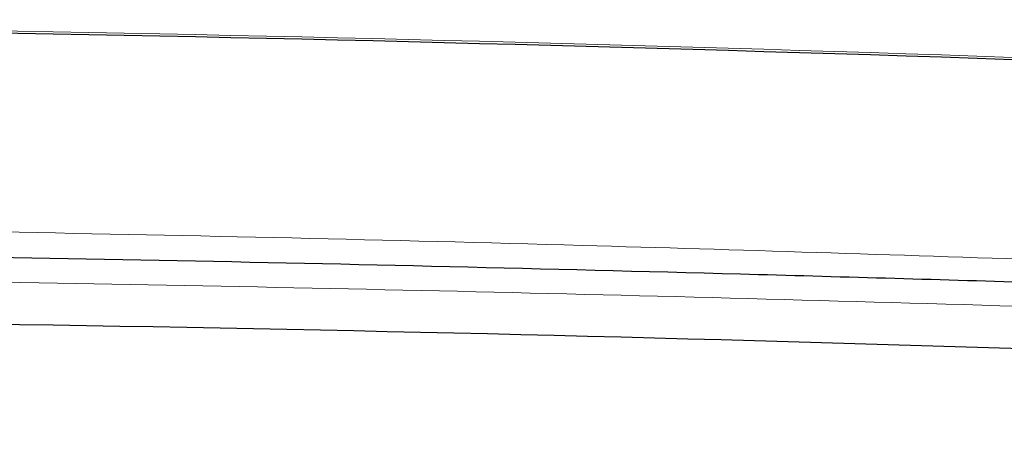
# Paper-space layout 'Blatt5' of a CAD drawing. Header units: millimetres. Extents: x 5 to 418, y 2 to 292.
# Tile 18 of 22: x 268.67 to 275.44, y 253.8 to 256.71. Entities that reach past the tile are written whole.
import ezdxf

# ---------------------------------------------------------------- set-up
doc = ezdxf.new("R2010")
doc.units = ezdxf.units.MM

psp = doc.layouts.new('Blatt5')

# ---------------------------------------------------------------- linework, layer by layer
at = {"color": 7, "linetype": 'Continuous', "lineweight": 25}
psp.add_arc((260.3411, -186.7077), 443.3969, 87.977857, 92.022143, dxfattribs=at)
at = {"color": 7, "linetype": 'Continuous', "lineweight": 18}
psp.add_arc((260.3411, -186.7077), 443.413, 87.978076, 92.021924, dxfattribs=at)
for points, knots in [([(267.7051, 255.2596), (267.9831, 255.2548), (269.5943, 255.2269), (272.2796, 255.1658), (274.6862, 255.087), (275.7602, 255.0517)], [0, 0, 0, 0, 0.10352, 0.599934, 1, 1, 1, 1]), ([(231.4267, 254.1153), (232.0923, 254.1538), (235.4202, 254.346), (241.4142, 254.624), (249.4118, 254.8683), (257.4152, 254.981), (265.4229, 254.964), (273.4012, 254.8143), (281.3471, 254.5453), (286.619, 254.2586), (289.2554, 254.1153)], [0, 0, 0, 0, 0.034565, 0.172831, 0.311096, 0.449399, 0.587812, 0.726262, 0.863113, 1, 1, 1, 1])]:
    psp.add_open_spline(points, degree=3, knots=knots, dxfattribs=at)
at = {"color": 7, "linetype": 'Continuous', "lineweight": 25}
for points, knots in [([(276.1238, 254.8808), (275.9572, 254.8861), (275.1243, 254.9124), (271.6257, 255.0121), (266.0974, 255.131), (261.2349, 255.1126), (259.0392, 255.1044)], [0, 0, 0, 0, 0.029262, 0.146309, 0.614513, 1, 1, 1, 1]), ([(289.7873, 253.8049), (284.8933, 254.0525), (275.1009, 254.5478), (260.6139, 254.7307), (245.9042, 254.5541), (236.1116, 254.0621), (230.9948, 253.8049)], [0, 0, 0, 0, 0.249891, 0.5, 0.738743, 1, 1, 1, 1])]:
    psp.add_open_spline(points, degree=3, knots=knots, dxfattribs=at)

doc.saveas('drawing.dxf')
